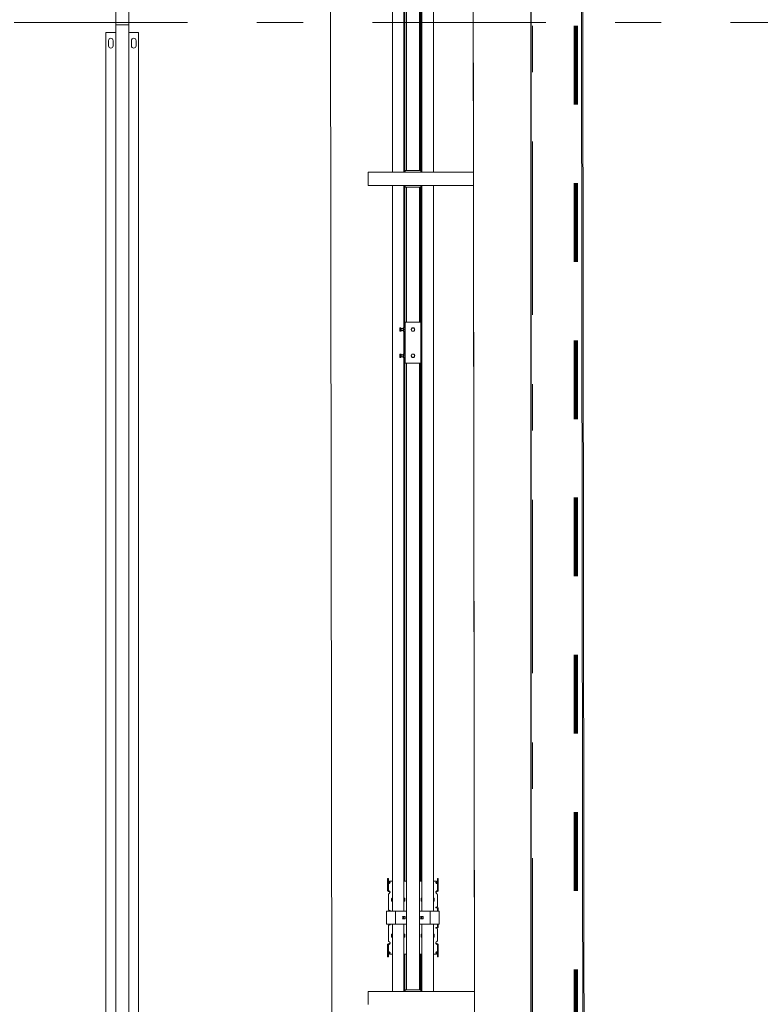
# Model space of a CAD drawing. Header units: centimetres. Extents: x -1436 to 1974, y -887 to 4352.
# Tile 9 of 105: x 485 to 712, y 634 to 935. Entities that reach past the tile are written whole.
import ezdxf
from ezdxf.enums import TextEntityAlignment as Align

# ---------------------------------------------------------------- set-up
doc = ezdxf.new("R2010")
doc.units = ezdxf.units.CM
doc.header["$MEASUREMENT"] = 0
for name, pattern in [('Przerywana', [48, 24, -24]), ('Przerywana podwójnie', [109.361107, 52.916665, -21.166666, 14.111111, -21.166666]), ('Wipeout_Contour', [100, 0, -100])]:
    doc.linetypes.add(name, pattern=pattern)
for name, color, linetype, lineweight, true_color in [('00 - nowa technologia myjni_Nr_pióra__246', 7, 'Continuous', 20, 0x1db3b3), ('103-Z Zakres opracowania_Nr_pióra__255', 7, 'Continuous', 140, 0x00a400), ('420-K Ściany_Nr_pióra__87', 7, 'Continuous', 20, 0xbfe1b7)]:
    doc.layers.add(name, color=color, linetype=linetype, lineweight=lineweight, true_color=true_color)
for name, color, linetype in [('131-Z Drogi', 7, 'Continuous'), ('299-A Wymiary Opisy', 7, 'Continuous'), ('410-K Osie główne', 7, 'Continuous'), ('420-K Ściany', 7, 'Continuous'), ('460 - Stropy', 7, 'Continuous')]:
    doc.layers.add(name, color=color, linetype=linetype)
for name, color, linetype, lineweight in [('131-Z Drogi_Nr_pióra__12', 7, 'Continuous', 13), ('201-A Ppoż_Nr_pióra__31', 1, 'Continuous', 30), ('299-A Wymiary Opisy_Nr_pióra__11', 7, 'Continuous', 0), ('410-K Osie główne_Nr_pióra__11', 7, 'Continuous', 0), ('420-K Ściany_Nr_pióra__27', 7, 'Continuous', 20), ('460 - Stropy_Nr_pióra__12', 7, 'Continuous', 13)]:
    doc.layers.add(name, color=color, linetype=linetype, lineweight=lineweight)
doc.styles.add('STYL_AUTOMATYCZNY_1', font='arial.ttf')
doc.styles.add('STYL_AUTOMATYCZNY_2', font='arial.ttf')
doc.linetypes.add('PPOZ REI 60', pattern='A,0,[1,PW.01 RZUT PARTERU1.Shx,S=1.984127,R=0,X=0,Y=0],-400,0', length=400)
doc.dimstyles.new('STYL_AUTOMATYCZNY__1', dxfattribs={"dimtxt": 13, "dimasz": 7.6, "dimexe": 0.18, "dimexo": 0.0625, "dimgap": 0, "dimtad": 1, "dimdec": 0, "dimzin": 0, "dimdsep": 46, "dimtxsty": 'STYL_AUTOMATYCZNY_1', "dimblk": 'ARROWHEAD_2', "dimblk1": 'ARROWHEAD_2', "dimblk2": 'ARROWHEAD_2', "dimcen": 0.09, "dimclrd": 7, "dimclre": 7, "dimclrt": 7, "dimadec": 0, "dimazin": 0, "dimtfac": 1, "dimtdec": 4, "dimtmove": 0, "dimatfit": 3, "dimfxl": 0, "dimtolj": 1, "dimtzin": 0, "dimarcsym": 0})

# ---------------------------------------------------------------- blocks, each defined once
blk = doc.blocks.new('Strop_1_1', base_point=(-767, -887.29))
at = {"layer": '131-Z Drogi_Nr_pióra__12', "color": 7, "linetype": 'Continuous', "lineweight": 13, "flags": 128}
blk.add_lwpolyline([(10.58, 3058.7), (654.77, 3058.7), (654.7, 2747.25), (1099.75, 2747.81), (1099.75, 2276.77), (655.29, 2276.77), (658.07, 59.1), (784.69, 58.94), (784.63, 6.89), (6.75, 7.87)], close=True, dxfattribs=at)
blk = doc.blocks.new('Strop_2_1', base_point=(6.75, 7.87))
at = {"layer": '460 - Stropy_Nr_pióra__12', "color": 7, "linetype": 'Continuous', "lineweight": 13, "flags": 128}
blk.add_lwpolyline([(6.75, 7.87), (658.57, 7.05), (655.73, 2276.77), (655.14, 2747.25), (654.75, 3058.7), (10.58, 3058.7)], close=True, dxfattribs=at)
blk = doc.blocks.new('Ściana_4_1', base_point=(621.38, 3006.65))
at = {"layer": '420-K Ściany', "linetype": 'Continuous', "lineweight": 0, "true_color": 0x000000}
blk.add_hatch(color=18, dxfattribs=at).paths.add_polyline_path([(621.93, 2570.7), (625.08, 56.8), (658.08, 56.8), (655.12, 2413.81), (642.01, 2413.81), (642.01, 2453.81), (655.07, 2453.81), (654.93, 2570.74)])
at = {"layer": '420-K Ściany_Nr_pióra__27', "color": 7, "linetype": 'Continuous', "lineweight": 20, "flags": 128}
for points in [[(621.93, 2570.7), (625.07, 59.14)], [(658.08, 56.8), (655.29, 2276.77)]]:
    blk.add_lwpolyline(points, dxfattribs=at)
blk = doc.blocks.new('Ściana_21_1', base_point=(622.25, 2309.77))
at = {"color": 254, "linetype": 'Wipeout_Contour', "lineweight": 0, "ltscale": 6017.385693}
blk.add_wipeout([(655.29, 2276.77), (622.29, 2276.77), (625.07, 59.14), (658.07, 59.1)], dxfattribs=at).dxf.layer = '420-K Ściany'
at = {"layer": '420-K Ściany_Nr_pióra__87', "color": 9, "linetype": 'Continuous', "lineweight": 20, "true_color": 0xbfe1b7, "flags": 128}
for points in [[(622.29, 2276.77), (625.07, 59.14)], [(658.07, 59.1), (655.29, 2276.77)]]:
    blk.add_lwpolyline(points, dxfattribs=at)
blk = doc.blocks.new('Standardowy znacznik osi[16]_1', base_point=(-163, 933.81))
at = {"layer": '410-K Osie główne_Nr_pióra__11', "color": 7, "linetype": 'Przerywana podwójnie', "lineweight": 0}
blk.add_line((-63, 933.81), (1039.92, 933.81), dxfattribs=at)
at = {"layer": '410-K Osie główne_Nr_pióra__11', "color": 7, "lineweight": 0, "style": 'STYL_AUTOMATYCZNY_2'}
for tag, p in [('AC_MarkerText_1_0', (-178, 941.31)), ('AC_MarkerText_1_1', (1154.92, 941.31))]:
    blk.add_attdef(tag, text='', height=15, dxfattribs=at).set_placement(p, align=Align.TOP_CENTER)
blk = doc.blocks.new('Standardowy znacznik osi[25]_1', base_point=(642.06, 3403.44))
at = {"layer": '410-K Osie główne_Nr_pióra__11', "color": 7, "linetype": 'Przerywana podwójnie', "lineweight": 0}
blk.add_line((642.06, 3303.44), (642.06, -164.96), dxfattribs=at)
at = {"layer": '410-K Osie główne_Nr_pióra__11', "color": 7, "lineweight": 0, "style": 'STYL_AUTOMATYCZNY_2'}
for tag, p in [('AC_MarkerText_1_0', (642.06, 3425.94)), ('AC_MarkerText_1_1', (642.06, -272.46))]:
    blk.add_attdef(tag, text='', height=15, rotation=360, dxfattribs=at).set_placement(p, align=Align.TOP_CENTER)
blk = doc.blocks.new('*D87')
at = {"layer": '299-A Wymiary Opisy_Nr_pióra__11', "color": 7, "linetype": 'Continuous', "lineweight": 0}
for p, q in [((583.31, 2567.76), (573.3, 2573.53)), ((578.3, 2570.64), (581.45, 59.08)), ((576.45, 61.97), (586.45, 56.2)), ((573.95, 59.08), (588.95, 59.09)), ((581.45, 59.08), (581.46, 54.19))]:
    blk.add_line(p, q, dxfattribs=at)
at = {"layer": '299-A Wymiary Opisy_Nr_pióra__11', "color": 7, "lineweight": 0, "insert": (582.45, 1337.18), "char_height": 13, "attachment_point": 7, "rotation": 270.0718, "style": 'STYL_AUTOMATYCZNY_1'}
blk.add_mtext('\\A1;{\\pql;\\fArial|b0|i0|c238|p0;\\W1.000000;2\xa0512}', dxfattribs=at)
blk = doc.blocks.new('ARROWHEAD_2')
at = {"color": 0, "linetype": 'Continuous', "lineweight": 0}
for p, q in [((-0.378, -0.655), (0.378, 0.655)), ((0, 0), (-1, 0))]:
    blk.add_line(p, q, dxfattribs=at)

msp = doc.modelspace()

# ---------------------------------------------------------------- linework, layer by layer
at = {"layer": '00 - nowa technologia myjni_Nr_pióra__246', "color": 132, "linetype": 'Continuous', "lineweight": 20, "true_color": 0x1db3b3}
for p, q in [((514.77, 1533.08), (514.77, 933.08)), ((518.77, 1533.08), (518.77, 933.08)), ((603.53, 1133.58), (603.53, 888.58)), ((607.53, 1133.58), (607.53, 888.58)), ((599.28, 888.08), (599.28, 953.88)), ((602.78, 888.08), (602.78, 953.88)), ((603, 888.08), (603, 953.88)), ((603.48, 888.58), (603.48, 953.88)), ((607.81, 888.58), (607.81, 953.88)), ((608.13, 888.08), (608.13, 953.88)), ((608.28, 888.08), (608.28, 953.88)), ((611.78, 888.08), (611.78, 953.88)), ((514.77, 933.08), (515.52, 933.08)), ((514.77, 933.08), (514.77, 333.08)), ((514.77, 933.08), (515.52, 933.08)), ((514.77, 933.08), (515.52, 933.08)), ((515.52, 933.08), (514.77, 933.08)), ((518.02, 933.08), (515.52, 933.08)), ((518.02, 933.08), (515.52, 933.08)), ((518.02, 933.08), (515.52, 933.08)), ((518.02, 933.08), (515.52, 933.08)), ((518.02, 933.08), (518.77, 933.08)), ((518.02, 933.08), (518.77, 933.08)), ((518.02, 933.08), (518.77, 933.08)), ((518.77, 933.08), (518.02, 933.08)), ((518.77, 933.08), (518.77, 333.08)), ((514.77, 930.75), (511.77, 930.75)), ((511.77, 930.75), (511.77, 335.4)), ((521.77, 930.75), (518.77, 930.75)), ((521.77, 930.75), (521.77, 335.4)), ((512.57, 926.68), (512.57, 928.28)), ((513.97, 928.28), (513.97, 926.68)), ((519.57, 926.68), (519.57, 928.28)), ((520.97, 928.28), (520.97, 926.68)), ((629.43, 888.08), (591.83, 888.08)), ((591.83, 887.58), (591.83, 888.08)), ((591.83, 887.58), (591.83, 884.58)), ((603.11, 888.58), (603.11, 888.08)), ((603.93, 888.58), (603.11, 888.58)), ((607.13, 888.58), (603.93, 888.58)), ((607.96, 888.58), (607.13, 888.58)), ((607.96, 888.58), (607.96, 888.08)), ((629.43, 888.53), (629.43, 888.93)), ((629.43, 888.93), (634.43, 888.93)), ((629.43, 888.5), (629.43, 888.53)), ((629.43, 888.53), (634.43, 888.53)), ((629.43, 887.9), (629.43, 888.5)), ((629.43, 888.5), (641.93, 888.5)), ((629.43, 887.9), (629.43, 884.25)), ((634.43, 888.53), (634.43, 888.93)), ((634.43, 888.5), (634.43, 888.53)), ((636.93, 888.53), (636.93, 888.93)), ((636.93, 888.93), (641.93, 888.93)), ((636.93, 888.5), (636.93, 888.53)), ((636.93, 888.53), (641.93, 888.53)), ((640.23, 886.5), (640.31, 886.58)), ((640.31, 886.58), (640.31, 886.32)), ((640.31, 886.58), (640.89, 886.58)), ((640.89, 886.81), (640.91, 886.88)), ((640.89, 886.81), (640.89, 886.43)), ((640.91, 886.88), (640.94, 886.88)), ((640.94, 886.88), (641.68, 886.88)), ((641.71, 886.88), (641.68, 886.88)), ((641.73, 886.81), (641.71, 886.88)), ((641.73, 887.03), (641.78, 887.08)), ((641.73, 885.62), (641.73, 887.03)), ((641.78, 885.6), (641.78, 887.08)), ((641.93, 887.08), (641.78, 887.08)), ((641.93, 888.53), (641.93, 888.93)), ((641.93, 888.08), (641.93, 888.53)), ((641.93, 888.08), (641.93, 888.5)), ((641.93, 888), (641.93, 888.08)), ((641.93, 888.08), (642.53, 888.08)), ((641.93, 888), (641.93, 887.25)), ((641.93, 886.73), (641.93, 887.25)), ((641.93, 886.73), (641.93, 885.48)), ((591.83, 884.08), (591.83, 884.58)), ((629.43, 884.08), (591.83, 884.08)), ((599.28, 878.87), (599.28, 884.08)), ((601.91, 884.08), (601.91, 884.04)), ((601.91, 884.04), (601.94, 884.04)), ((601.94, 884.04), (602.19, 884.04)), ((602.19, 884.04), (602.19, 884.08)), ((602.78, 878.87), (602.78, 884.08)), ((602.79, 884.04), (602.79, 884.08)), ((602.79, 884.04), (602.82, 884.04)), ((602.82, 884.04), (603.08, 884.04)), ((603, 878.87), (603, 884.04)), ((603.11, 884.04), (603.08, 884.04)), ((603.11, 884.08), (603.11, 883.58)), ((603.93, 883.58), (603.11, 883.58)), ((603.48, 878.87), (603.48, 883.58)), ((603.53, 883.58), (603.53, 842.33)), ((607.13, 883.58), (603.93, 883.58)), ((607.96, 883.58), (607.13, 883.58)), ((607.53, 883.58), (607.53, 842.33)), ((607.81, 878.87), (607.81, 883.58)), ((607.96, 884.08), (607.96, 883.58)), ((608.13, 878.87), (608.13, 884.08)), ((608.28, 878.87), (608.28, 884.08)), ((611.78, 878.87), (611.78, 884.08)), ((629.43, 883.65), (629.43, 884.25)), ((629.43, 883.63), (629.43, 883.65)), ((629.43, 883.65), (641.93, 883.65)), ((629.43, 883.63), (629.43, 883.23)), ((629.43, 883.63), (634.43, 883.63)), ((634.43, 883.63), (634.43, 883.65)), ((634.43, 883.63), (634.43, 883.23)), ((636.93, 883.63), (636.93, 883.65)), ((636.93, 883.63), (636.93, 883.23)), ((636.93, 883.63), (641.93, 883.63)), ((640.23, 886.5), (640.23, 886.28)), ((640.23, 886.28), (640.23, 885.66)), ((640.23, 885.66), (640.31, 885.58)), ((640.31, 886.32), (640.31, 885.58)), ((640.31, 885.58), (640.89, 885.58)), ((640.89, 886.43), (640.89, 885.35)), ((640.89, 885.35), (640.91, 885.28)), ((640.94, 885.28), (640.91, 885.28)), ((640.94, 886.08), (641.68, 886.08)), ((640.94, 885.28), (641.68, 885.28)), ((641.68, 885.28), (641.71, 885.28)), ((641.73, 885.35), (641.71, 885.28)), ((641.73, 885.13), (641.73, 885.62)), ((641.73, 885.13), (641.78, 885.08)), ((641.78, 885.08), (641.78, 885.6)), ((641.93, 885.08), (641.78, 885.08)), ((641.93, 884.98), (641.93, 885.48)), ((641.93, 884.17), (641.93, 884.98)), ((641.93, 884.08), (641.93, 884.17)), ((641.93, 883.63), (641.93, 884.08)), ((641.93, 883.65), (641.93, 884.08)), ((641.93, 884.08), (642.53, 884.08)), ((641.93, 883.63), (641.93, 883.23)), ((629.43, 883.23), (634.43, 883.23)), ((636.93, 883.23), (641.93, 883.23)), ((599.28, 872.26), (599.28, 878.87)), ((602.78, 872.26), (602.78, 878.87)), ((603, 872.26), (603, 878.87)), ((603.48, 872.26), (603.48, 878.87)), ((607.81, 872.26), (607.81, 878.87)), ((608.13, 872.26), (608.13, 878.87)), ((608.28, 872.26), (608.28, 878.87)), ((611.78, 872.26), (611.78, 878.87)), ((599.28, 872.26), (599.28, 870.58)), ((602.78, 872.26), (602.78, 870.58)), ((603, 872.26), (603, 870.58)), ((603.48, 872.26), (603.48, 870.58)), ((607.81, 872.26), (607.81, 870.58)), ((608.13, 872.26), (608.13, 870.58)), ((608.28, 872.26), (608.28, 870.58)), ((611.78, 872.26), (611.78, 870.58)), ((599.28, 868.89), (599.28, 870.58)), ((599.28, 862.29), (599.28, 868.89)), ((602.78, 868.89), (602.78, 870.58)), ((602.78, 862.29), (602.78, 868.89)), ((603, 868.89), (603, 870.58)), ((603, 862.29), (603, 868.89)), ((603.48, 868.89), (603.48, 870.58)), ((603.48, 862.29), (603.48, 868.89)), ((607.81, 868.89), (607.81, 870.58)), ((607.81, 862.29), (607.81, 868.89)), ((608.13, 868.89), (608.13, 870.58)), ((608.13, 862.29), (608.13, 868.89)), ((608.28, 868.89), (608.28, 870.58)), ((608.28, 862.29), (608.28, 868.89)), ((611.78, 868.89), (611.78, 870.58)), ((611.78, 862.29), (611.78, 868.89)), ((599.28, 862.29), (599.28, 787.27)), ((602.78, 862.29), (602.78, 840.58)), ((603, 862.29), (603, 840.58)), ((603.48, 862.29), (603.48, 842.33)), ((607.81, 862.29), (607.81, 842.33)), ((608.13, 862.29), (608.13, 787.27)), ((608.28, 862.29), (608.28, 787.27)), ((611.78, 862.29), (611.78, 787.27)), ((603.91, 842.33), (603.11, 842.33)), ((603.11, 829.83), (603.11, 842.33)), ((603.91, 842.33), (607.16, 842.33)), ((607.96, 842.33), (607.16, 842.33)), ((607.96, 829.83), (607.96, 842.33)), ((601.49, 840.33), (601.49, 840.58)), ((601.53, 840.58), (601.49, 840.58)), ((601.49, 839.84), (601.49, 840.33)), ((601.49, 839.83), (601.49, 839.84)), ((601.49, 839.84), (601.49, 839.83)), ((601.49, 839.58), (601.49, 839.83)), ((601.49, 839.58), (601.53, 839.58)), ((601.84, 840.58), (601.53, 840.58)), ((601.84, 840.08), (601.53, 840.08)), ((601.84, 839.58), (601.53, 839.58)), ((601.84, 840.08), (601.84, 840.58)), ((601.89, 840.52), (601.84, 840.52)), ((601.84, 839.58), (601.84, 840.08)), ((601.89, 839.63), (601.84, 839.63)), ((601.89, 839.86), (601.89, 840.52)), ((601.89, 839.63), (601.89, 839.86)), ((602.59, 840.38), (601.91, 840.38)), ((602.59, 839.78), (601.91, 839.78)), ((602.59, 840.52), (602.6, 840.58)), ((602.59, 840.52), (602.59, 839.69)), ((602.59, 839.69), (602.59, 839.63)), ((602.59, 839.63), (602.6, 839.58)), ((602.6, 840.58), (602.62, 840.58)), ((602.62, 839.58), (602.6, 839.58)), ((602.62, 840.58), (603.07, 840.58)), ((602.62, 840.08), (603.07, 840.08)), ((602.62, 839.58), (602.62, 839.58)), ((602.62, 839.58), (603.07, 839.58)), ((602.78, 839.58), (602.78, 832.58)), ((603, 839.58), (603, 832.58)), ((603.09, 840.58), (603.07, 840.58)), ((603.07, 839.58), (603.07, 839.58)), ((603.07, 839.58), (603.09, 839.58)), ((603.11, 840.52), (603.09, 840.58)), ((603.11, 839.63), (603.09, 839.58)), ((605.09, 840.32), (604.95, 840.08)), ((604.95, 840.08), (605.1, 839.83)), ((605.09, 840.32), (605.1, 840.33)), ((605.1, 840.33), (605.24, 840.58)), ((605.1, 839.83), (605.24, 839.58)), ((605.53, 840.58), (605.24, 840.58)), ((605.24, 839.58), (605.53, 839.58)), ((605.82, 840.58), (605.53, 840.58)), ((605.53, 839.58), (605.82, 839.58)), ((605.97, 840.33), (605.82, 840.58)), ((605.97, 839.83), (605.82, 839.58)), ((606.11, 840.08), (605.97, 840.33)), ((605.97, 839.84), (606.11, 840.08)), ((605.97, 839.84), (605.97, 839.83)), ((601.49, 832.33), (601.49, 832.58)), ((601.53, 832.58), (601.49, 832.58)), ((601.84, 832.58), (601.53, 832.58)), ((601.84, 832.08), (601.84, 832.58)), ((601.89, 832.52), (601.84, 832.52)), ((601.89, 831.86), (601.89, 832.52)), ((602.59, 832.52), (602.6, 832.58)), ((602.59, 832.52), (602.59, 831.69)), ((602.6, 832.58), (602.62, 832.58)), ((602.62, 832.58), (603.07, 832.58)), ((603.09, 832.58), (603.07, 832.58)), ((603.11, 832.52), (603.09, 832.58)), ((605.1, 832.33), (605.24, 832.58)), ((605.53, 832.58), (605.24, 832.58)), ((605.82, 832.58), (605.53, 832.58)), ((605.97, 832.33), (605.82, 832.58)), ((601.49, 831.84), (601.49, 832.33)), ((601.49, 831.83), (601.49, 831.84)), ((601.49, 831.84), (601.49, 831.83)), ((601.49, 831.58), (601.49, 831.83)), ((601.49, 831.58), (601.53, 831.58)), ((601.84, 832.08), (601.53, 832.08)), ((601.84, 831.58), (601.53, 831.58)), ((601.84, 831.58), (601.84, 832.08)), ((601.89, 831.63), (601.84, 831.63)), ((601.89, 831.63), (601.89, 831.86)), ((602.59, 832.38), (601.91, 832.38)), ((602.59, 831.78), (601.91, 831.78)), ((602.59, 831.69), (602.59, 831.63)), ((602.59, 831.63), (602.6, 831.58)), ((602.62, 831.58), (602.6, 831.58)), ((602.62, 832.08), (603.07, 832.08)), ((602.62, 831.58), (602.62, 831.58)), ((602.62, 831.58), (603.07, 831.58)), ((602.78, 831.58), (602.78, 787.27)), ((603, 831.58), (603, 787.27)), ((603.07, 831.58), (603.07, 831.58)), ((603.07, 831.58), (603.09, 831.58)), ((603.11, 831.63), (603.09, 831.58)), ((603.11, 829.83), (603.91, 829.83)), ((603.48, 829.83), (603.48, 787.27)), ((603.53, 829.83), (603.53, 638.58)), ((607.16, 829.83), (603.91, 829.83)), ((605.09, 832.32), (604.95, 832.08)), ((604.95, 832.08), (605.1, 831.83)), ((605.09, 832.32), (605.1, 832.33)), ((605.1, 831.83), (605.24, 831.58)), ((605.24, 831.58), (605.53, 831.58)), ((605.53, 831.58), (605.82, 831.58)), ((605.97, 831.83), (605.82, 831.58)), ((606.11, 832.08), (605.97, 832.33)), ((605.97, 831.84), (606.11, 832.08)), ((605.97, 831.84), (605.97, 831.83)), ((607.16, 829.83), (607.96, 829.83)), ((607.53, 829.83), (607.53, 638.58)), ((607.81, 829.83), (607.81, 787.27)), ((599.28, 744.22), (599.28, 787.27)), ((602.78, 744.22), (602.78, 787.27)), ((603, 744.22), (603, 787.27)), ((603.48, 744.22), (603.48, 787.27)), ((607.81, 744.22), (607.81, 787.27)), ((608.13, 744.22), (608.13, 787.27)), ((608.28, 744.22), (608.28, 787.27)), ((611.78, 744.22), (611.78, 787.27)), ((599.28, 681.14), (599.28, 744.22)), ((602.78, 681.14), (602.78, 744.22)), ((603, 681.14), (603, 744.22)), ((603.48, 681.14), (603.48, 744.22)), ((607.81, 681.14), (607.81, 744.22)), ((608.13, 681.14), (608.13, 744.22)), ((608.28, 681.14), (608.28, 744.22)), ((611.78, 681.14), (611.78, 744.22)), ((599.28, 672.26), (599.28, 681.14)), ((602.78, 672.26), (602.78, 681.14)), ((603, 672.26), (603, 681.14)), ((603.48, 672.26), (603.48, 681.14)), ((607.81, 672.26), (607.81, 681.14)), ((608.13, 672.26), (608.13, 681.14)), ((608.28, 672.26), (608.28, 681.14)), ((611.78, 672.26), (611.78, 681.14)), ((597.78, 672.15), (597.78, 672.5)), ((598.08, 672.5), (597.78, 672.5)), ((597.78, 670.94), (597.78, 672.15)), ((597.78, 669.54), (597.78, 670.94)), ((598.08, 672.15), (598.08, 672.5)), ((598.08, 672.15), (598.08, 670.94)), ((598.08, 669.54), (598.08, 670.94)), ((598.53, 671.35), (598.53, 671.35)), ((599.28, 671.75), (599.08, 671.75)), ((599.28, 670.02), (599.28, 672.26)), ((602.78, 670.02), (602.78, 672.26)), ((603.53, 671.75), (602.78, 671.75)), ((603, 671.75), (603, 672.26)), ((603.48, 671.75), (603.48, 672.26)), ((608.28, 671.75), (607.53, 671.75)), ((607.81, 671.75), (607.81, 672.26)), ((608.13, 671.75), (608.13, 672.26)), ((608.28, 670.02), (608.28, 672.26)), ((611.78, 670.02), (611.78, 672.26)), ((611.98, 671.75), (611.78, 671.75)), ((612.98, 672.5), (612.98, 672.15)), ((612.98, 672.5), (613.28, 672.5)), ((612.98, 670.94), (612.98, 672.15)), ((612.98, 670.94), (612.98, 669.54)), ((613.28, 672.5), (613.28, 672.15)), ((613.28, 672.15), (613.28, 670.94)), ((613.28, 670.94), (613.28, 669.54)), ((597.78, 669.54), (597.78, 668.82)), ((597.78, 668.82), (597.78, 668.77)), ((598.08, 668.77), (597.78, 668.77)), ((598.08, 668.82), (598.08, 669.54)), ((598.08, 668.82), (598.08, 668.77)), ((598.08, 667.69), (598.08, 664.71)), ((598.33, 668.67), (598.33, 668.47)), ((598.53, 668.33), (598.53, 668.33)), ((598.53, 668.31), (598.53, 668.33)), ((599.28, 667.7), (599.28, 670.02)), ((599.28, 666.37), (599.28, 667.7)), ((602.78, 667.7), (602.78, 670.02)), ((602.78, 666.37), (602.78, 667.7)), ((608.28, 667.7), (608.28, 670.02)), ((608.28, 666.37), (608.28, 667.7)), ((611.78, 667.7), (611.78, 670.02)), ((611.78, 666.37), (611.78, 667.7)), ((612.73, 668.67), (612.73, 668.47)), ((612.98, 668.82), (612.98, 669.54)), ((612.98, 668.77), (612.98, 668.82)), ((612.98, 668.77), (613.28, 668.77)), ((612.98, 664.71), (612.98, 667.69)), ((613.28, 669.54), (613.28, 668.82)), ((613.28, 668.77), (613.28, 668.82)), ((598.08, 664.71), (598.08, 664.43)), ((598.08, 664.43), (598.08, 662.98)), ((599.03, 666.42), (599.03, 665.67)), ((599.28, 666.51), (599.13, 666.51)), ((599.28, 666.41), (599.13, 666.41)), ((599.28, 665.57), (599.13, 665.57)), ((599.28, 662.94), (599.28, 666.37)), ((602.93, 666.51), (602.78, 666.51)), ((602.93, 666.41), (602.78, 666.41)), ((602.78, 662.94), (602.78, 666.37)), ((602.93, 665.57), (602.78, 665.57)), ((603, 666.37), (603, 666.39)), ((603, 665.6), (603, 666.37)), ((603, 665.84), (603.03, 665.84)), ((603, 665.74), (603.03, 665.74)), ((603.03, 665.67), (603.03, 666.42)), ((608.03, 666.42), (608.03, 665.67)), ((608.28, 666.51), (608.13, 666.51)), ((608.13, 666.37), (608.13, 666.41)), ((608.28, 666.41), (608.13, 666.41)), ((608.13, 665.57), (608.13, 666.37)), ((608.28, 665.57), (608.13, 665.57)), ((608.28, 662.94), (608.28, 666.37)), ((611.93, 666.51), (611.78, 666.51)), ((611.93, 666.41), (611.78, 666.41)), ((611.78, 662.94), (611.78, 666.37)), ((611.93, 665.57), (611.78, 665.57)), ((612.03, 665.67), (612.03, 666.42)), ((612.98, 664.43), (612.98, 664.71)), ((612.98, 663.98), (612.98, 664.43)), ((597.48, 662.58), (597.48, 658.58)), ((598.03, 662.58), (597.48, 662.58)), ((599.98, 662.58), (598.03, 662.58)), ((598.43, 662.78), (598.28, 662.78)), ((599.28, 662.94), (599.28, 662.58)), ((600.23, 662.58), (599.98, 662.58)), ((600.23, 662.58), (600.23, 658.58)), ((600.78, 662.58), (600.23, 662.58)), ((603.38, 662.58), (600.78, 662.58)), ((602.78, 662.94), (602.78, 662.58)), ((603.38, 662.58), (603.53, 662.58)), ((607.53, 662.58), (607.68, 662.58)), ((610.28, 662.58), (607.68, 662.58)), ((608.28, 662.94), (608.28, 662.58)), ((610.83, 662.58), (610.28, 662.58)), ((611.08, 662.58), (610.83, 662.58)), ((610.83, 658.58), (610.83, 662.58)), ((613.03, 662.58), (611.08, 662.58)), ((611.78, 662.94), (611.78, 662.58)), ((612.63, 663.78), (612.78, 663.78)), ((612.73, 663.58), (612.63, 663.58)), ((612.73, 663.58), (612.98, 663.58)), ((612.98, 663.58), (612.98, 662.58)), ((612.98, 663.58), (613.28, 663.58)), ((613.58, 662.58), (613.03, 662.58)), ((613.28, 663.58), (613.28, 662.58)), ((613.58, 658.58), (613.58, 662.58)), ((597.48, 658.58), (598.03, 658.58)), ((598.03, 658.58), (599.98, 658.58)), ((598.08, 658.18), (598.08, 656.72)), ((598.43, 658.38), (598.28, 658.38)), ((599.28, 652.41), (599.28, 658.58)), ((599.98, 658.58), (600.23, 658.58)), ((600.23, 658.58), (600.78, 658.58)), ((600.78, 658.58), (603.38, 658.58)), ((601.73, 658.58), (603.53, 658.58)), ((602.46, 660.79), (602.46, 660.37)), ((602.57, 660.9), (602.99, 660.9)), ((602.57, 660.25), (602.99, 660.25)), ((602.78, 660.9), (602.78, 660.58)), ((602.78, 660.58), (602.78, 660.25)), ((602.78, 652.41), (602.78, 658.58)), ((603.11, 660.37), (603.11, 660.79)), ((607.53, 658.58), (609.33, 658.58)), ((607.68, 658.58), (610.28, 658.58)), ((607.96, 660.79), (607.96, 660.37)), ((608.49, 660.9), (608.07, 660.9)), ((608.49, 660.25), (608.07, 660.25)), ((608.28, 660.9), (608.28, 660.58)), ((608.28, 660.58), (608.28, 660.25)), ((608.28, 652.41), (608.28, 658.58)), ((608.61, 660.37), (608.61, 660.79)), ((610.28, 658.58), (610.83, 658.58)), ((610.83, 658.58), (611.08, 658.58)), ((611.08, 658.58), (613.03, 658.58)), ((611.78, 652.41), (611.78, 658.58)), ((612.98, 658.58), (612.98, 657.58)), ((613.03, 658.58), (613.58, 658.58)), ((613.28, 658.58), (613.28, 657.58)), ((598.08, 656.72), (598.08, 656.44)), ((598.08, 653.46), (598.08, 656.44)), ((599.03, 655.48), (599.03, 654.73)), ((599.13, 655.58), (599.28, 655.58)), ((602.78, 655.58), (602.93, 655.58)), ((603, 654.76), (603, 655.55)), ((603.03, 655.41), (603, 655.41)), ((603.03, 655.31), (603, 655.31)), ((603.03, 654.73), (603.03, 655.48)), ((608.03, 655.48), (608.03, 654.73)), ((608.13, 654.74), (608.13, 655.58)), ((608.13, 655.58), (608.28, 655.58)), ((611.78, 655.58), (611.93, 655.58)), ((612.03, 654.73), (612.03, 655.48)), ((612.63, 657.58), (612.73, 657.58)), ((612.63, 657.38), (612.78, 657.38)), ((612.73, 657.58), (612.98, 657.58)), ((612.98, 657.58), (613.28, 657.58)), ((612.98, 656.72), (612.98, 657.18)), ((612.98, 656.44), (612.98, 656.72)), ((612.98, 656.44), (612.98, 653.46)), ((597.78, 652.38), (597.78, 652.34)), ((598.08, 652.38), (597.78, 652.38)), ((597.78, 651.62), (597.78, 652.34)), ((598.08, 652.38), (598.08, 652.34)), ((598.08, 652.34), (598.08, 651.62)), ((598.33, 652.49), (598.33, 652.68)), ((599.13, 654.74), (599.28, 654.74)), ((599.13, 654.64), (599.28, 654.64)), ((599.28, 652.41), (599.28, 645.69)), ((602.78, 654.74), (602.93, 654.74)), ((602.78, 654.64), (602.93, 654.64)), ((602.78, 652.41), (602.78, 645.69)), ((608.13, 654.74), (608.28, 654.74)), ((608.13, 654.64), (608.28, 654.64)), ((608.28, 652.41), (608.28, 645.69)), ((611.78, 654.74), (611.93, 654.74)), ((611.78, 654.64), (611.93, 654.64)), ((611.78, 652.41), (611.78, 645.69)), ((612.53, 652.85), (612.53, 652.82)), ((612.53, 652.82), (612.53, 652.82)), ((612.73, 652.49), (612.73, 652.68)), ((612.98, 652.34), (612.98, 652.38)), ((612.98, 652.38), (613.28, 652.38)), ((612.98, 652.34), (612.98, 651.62)), ((613.28, 652.34), (613.28, 652.38)), ((613.28, 651.62), (613.28, 652.34)), ((597.78, 650.21), (597.78, 651.62)), ((597.78, 649.01), (597.78, 650.21)), ((598.08, 650.21), (598.08, 651.62)), ((598.08, 650.21), (598.08, 649.01)), ((599.28, 649.41), (599.08, 649.41)), ((603.53, 649.41), (602.78, 649.41)), ((603, 649.41), (603, 648.17)), ((603.48, 647.09), (603.48, 649.41)), ((608.28, 649.41), (607.53, 649.41)), ((607.81, 649.41), (607.81, 643.78)), ((608.13, 649.41), (608.13, 647)), ((611.98, 649.41), (611.78, 649.41)), ((612.53, 649.8), (612.53, 649.8)), ((612.98, 651.62), (612.98, 650.21)), ((612.98, 649.01), (612.98, 650.21)), ((613.28, 651.62), (613.28, 650.21)), ((613.28, 650.21), (613.28, 649.01)), ((597.78, 648.65), (597.78, 649.01)), ((598.08, 648.65), (597.78, 648.65)), ((598.08, 648.65), (598.08, 649.01)), ((603, 638.08), (603, 648.17)), ((603.48, 647.09), (603.48, 638.58)), ((608.13, 638.08), (608.13, 647)), ((612.98, 649.01), (612.98, 648.65)), ((612.98, 648.65), (613.28, 648.65)), ((613.28, 649.01), (613.28, 648.65)), ((599.28, 638.08), (599.28, 645.69)), ((602.78, 638.08), (602.78, 645.69)), ((607.81, 638.58), (607.81, 643.78)), ((608.28, 638.08), (608.28, 645.69)), ((611.78, 638.08), (611.78, 645.69)), ((629.43, 638.08), (591.83, 638.08)), ((591.83, 637.58), (591.83, 638.08)), ((591.83, 637.58), (591.83, 634.58)), ((603.11, 638.58), (603.11, 638.08)), ((603.93, 638.58), (603.11, 638.58)), ((607.13, 638.58), (603.93, 638.58)), ((607.96, 638.58), (607.13, 638.58)), ((607.96, 638.58), (607.96, 638.08)), ((629.43, 638.53), (629.43, 638.93)), ((629.43, 638.93), (634.43, 638.93)), ((629.43, 638.5), (629.43, 638.53)), ((629.43, 638.53), (634.43, 638.53)), ((629.43, 637.9), (629.43, 638.5)), ((629.43, 638.5), (641.93, 638.5)), ((629.43, 637.9), (629.43, 634.25)), ((634.43, 638.53), (634.43, 638.93)), ((634.43, 638.5), (634.43, 638.53)), ((636.93, 638.53), (636.93, 638.93)), ((636.93, 638.93), (641.93, 638.93)), ((636.93, 638.5), (636.93, 638.53)), ((636.93, 638.53), (641.93, 638.53)), ((641.93, 638.53), (641.93, 638.93)), ((641.93, 638.08), (641.93, 638.53)), ((641.93, 638.08), (641.93, 638.5)), ((641.93, 638), (641.93, 638.08)), ((641.93, 638.08), (642.53, 638.08)), ((641.93, 638), (641.93, 637.25)), ((641.93, 636.73), (641.93, 637.25)), ((591.83, 634.08), (591.83, 634.58)), ((629.43, 633.65), (629.43, 634.25)), ((640.23, 636.5), (640.31, 636.58)), ((640.23, 636.5), (640.23, 636.28)), ((640.23, 636.28), (640.23, 635.66)), ((640.23, 635.66), (640.31, 635.58)), ((640.31, 636.58), (640.31, 636.32)), ((640.31, 636.58), (640.89, 636.58)), ((640.31, 636.32), (640.31, 635.58)), ((640.31, 635.58), (640.89, 635.58)), ((640.89, 636.81), (640.91, 636.88)), ((640.89, 636.81), (640.89, 636.43)), ((640.89, 636.43), (640.89, 635.35)), ((640.89, 635.35), (640.91, 635.28)), ((640.91, 636.88), (640.94, 636.88)), ((640.94, 635.28), (640.91, 635.28)), ((640.94, 636.88), (641.68, 636.88)), ((640.94, 636.08), (641.68, 636.08)), ((640.94, 635.28), (641.68, 635.28)), ((641.71, 636.88), (641.68, 636.88)), ((641.68, 635.28), (641.71, 635.28)), ((641.73, 636.81), (641.71, 636.88)), ((641.73, 635.35), (641.71, 635.28)), ((641.73, 637.03), (641.78, 637.08)), ((641.73, 635.62), (641.73, 637.03)), ((641.73, 635.13), (641.73, 635.62)), ((641.73, 635.13), (641.78, 635.08)), ((641.78, 635.6), (641.78, 637.08)), ((641.93, 637.08), (641.78, 637.08)), ((641.78, 635.08), (641.78, 635.6)), ((641.93, 635.08), (641.78, 635.08)), ((641.93, 636.73), (641.93, 635.48)), ((641.93, 634.98), (641.93, 635.48)), ((641.93, 634.17), (641.93, 634.98)), ((641.93, 634.08), (641.93, 634.17))]:
    msp.add_line(p, q, dxfattribs=at)
for points in [[(640.91, 886.46), (640.91, 886.58), (640.92, 886.7), (640.94, 886.88)], [(641.71, 886.46), (641.71, 886.58), (641.7, 886.7), (641.68, 886.88)], [(640.91, 886.46), (640.91, 886.34), (640.93, 886.21), (640.94, 886.08)], [(640.94, 886.08), (640.93, 885.95), (640.92, 885.83), (640.91, 885.67), (640.92, 885.51), (640.93, 885.4), (640.94, 885.28)], [(641.71, 886.46), (641.71, 886.34), (641.7, 886.21), (641.68, 886.08)], [(641.68, 886.08), (641.7, 885.95), (641.71, 885.83), (641.71, 885.67), (641.71, 885.51), (641.7, 885.4), (641.68, 885.28)], [(601.49, 840.33), (601.49, 840.43), (601.51, 840.5), (601.53, 840.58)], [(601.53, 840.08), (601.51, 840.15), (601.49, 840.22), (601.49, 840.33)], [(601.49, 839.84), (601.49, 839.91), (601.51, 840), (601.53, 840.08)], [(601.49, 839.83), (601.49, 839.76), (601.5, 839.69), (601.53, 839.58)], [(602.62, 840.58), (602.61, 840.49), (602.6, 840.41), (602.6, 840.31), (602.61, 840.21), (602.62, 840.08)], [(602.62, 840.08), (602.61, 839.99), (602.6, 839.91), (602.6, 839.81), (602.61, 839.7), (602.62, 839.58)], [(603.07, 840.58), (603.08, 840.49), (603.09, 840.41), (603.09, 840.31), (603.09, 840.21), (603.07, 840.08)], [(603.07, 839.58), (603.08, 839.67), (603.09, 839.75), (603.09, 839.84), (603.09, 839.95), (603.07, 840.08)], [(601.49, 832.33), (601.49, 832.43), (601.51, 832.5), (601.53, 832.58)], [(602.62, 832.58), (602.61, 832.49), (602.6, 832.41), (602.6, 832.31), (602.61, 832.2), (602.62, 832.08)], [(603.07, 832.58), (603.08, 832.49), (603.09, 832.41), (603.09, 832.31), (603.09, 832.2), (603.07, 832.08)], [(601.53, 832.08), (601.51, 832.15), (601.49, 832.22), (601.49, 832.33)], [(601.49, 831.84), (601.49, 831.91), (601.51, 832), (601.53, 832.08)], [(601.49, 831.83), (601.49, 831.76), (601.5, 831.69), (601.53, 831.58)], [(602.62, 832.08), (602.61, 831.99), (602.6, 831.91), (602.6, 831.81), (602.61, 831.7), (602.62, 831.58)], [(603.07, 831.58), (603.08, 831.67), (603.09, 831.75), (603.09, 831.85), (603.09, 831.95), (603.07, 832.08)], [(598.08, 671.2), (598.09, 671.13), (598.1, 671.07), (598.11, 671.05), (598.13, 671.03), (598.16, 671), (598.2, 670.99), (598.25, 670.99), (598.3, 671.01), (598.33, 671.04)], [(598.53, 671.35), (598.53, 671.39), (598.52, 671.42), (598.51, 671.43), (598.48, 671.45)], [(612.58, 671.45), (612.56, 671.44), (612.54, 671.42), (612.54, 671.41), (612.53, 671.37), (612.53, 671.35)], [(612.73, 671.04), (612.78, 671.01), (612.82, 670.99), (612.85, 670.99), (612.87, 670.99), (612.89, 671), (612.91, 671.01), (612.93, 671.02), (612.94, 671.04), (612.96, 671.06), (612.97, 671.09), (612.98, 671.15), (612.98, 671.2)], [(598.33, 668.47), (598.16, 668.54), (598.07, 668.58), (598.01, 668.61), (597.96, 668.64), (597.91, 668.68), (597.86, 668.71), (597.83, 668.74), (597.81, 668.77)], [(598.33, 668.67), (598.31, 668.69), (598.25, 668.72), (598.2, 668.76), (598.12, 668.81), (598.09, 668.83), (598.09, 668.83), (598.08, 668.83)], [(598.53, 668.33), (598.53, 668.38), (598.53, 668.41), (598.52, 668.44)], [(598.52, 668.2), (598.53, 668.27), (598.53, 668.33)], [(612.54, 668.44), (612.53, 668.41), (612.53, 668.34), (612.53, 668.33)], [(612.53, 668.33), (612.53, 668.26), (612.54, 668.2)], [(612.98, 668.83), (612.98, 668.83), (612.97, 668.83), (612.91, 668.79), (612.84, 668.74), (612.79, 668.71), (612.73, 668.67)], [(613.26, 668.77), (613.21, 668.72), (613.14, 668.66), (613.05, 668.61), (612.95, 668.56), (612.88, 668.53), (612.73, 668.47)], [(597.81, 652.38), (597.86, 652.43), (597.93, 652.49), (598.01, 652.54), (598.11, 652.59), (598.19, 652.62), (598.33, 652.68)], [(598.08, 652.32), (598.09, 652.32), (598.1, 652.33), (598.15, 652.36), (598.23, 652.41), (598.27, 652.44), (598.33, 652.49)], [(598.53, 652.82), (598.53, 652.88), (598.52, 652.95)], [(598.52, 652.71), (598.53, 652.75), (598.53, 652.77), (598.53, 652.82)], [(612.54, 652.95), (612.53, 652.88), (612.53, 652.82)], [(612.53, 652.82), (612.53, 652.77), (612.53, 652.74), (612.54, 652.71)], [(612.73, 652.68), (612.9, 652.61), (612.99, 652.57), (613.05, 652.54), (613.11, 652.51), (613.16, 652.48), (613.2, 652.44), (613.23, 652.41), (613.26, 652.38)], [(612.73, 652.49), (612.76, 652.46), (612.81, 652.43), (612.86, 652.39), (612.94, 652.34), (612.97, 652.32), (612.98, 652.32), (612.98, 652.32)], [(598.33, 650.12), (598.29, 650.15), (598.24, 650.16), (598.22, 650.16), (598.19, 650.16), (598.17, 650.15), (598.15, 650.14), (598.14, 650.13), (598.12, 650.11), (598.11, 650.09), (598.1, 650.06), (598.08, 650), (598.08, 649.95)], [(598.48, 649.7), (598.51, 649.71), (598.52, 649.73), (598.53, 649.75), (598.53, 649.78), (598.53, 649.8)], [(612.53, 649.8), (612.53, 649.77), (612.54, 649.73), (612.55, 649.72), (612.58, 649.7)], [(612.98, 649.95), (612.98, 650.02), (612.96, 650.08), (612.95, 650.1), (612.93, 650.12), (612.9, 650.15), (612.86, 650.16), (612.81, 650.16), (612.77, 650.14), (612.73, 650.12)], [(640.91, 636.46), (640.91, 636.58), (640.92, 636.7), (640.94, 636.88)], [(640.91, 636.46), (640.91, 636.34), (640.93, 636.21), (640.94, 636.08)], [(640.94, 636.08), (640.93, 635.95), (640.92, 635.83), (640.91, 635.67), (640.92, 635.51), (640.93, 635.4), (640.94, 635.28)], [(641.71, 636.46), (641.71, 636.58), (641.7, 636.7), (641.68, 636.88)], [(641.71, 636.46), (641.71, 636.34), (641.7, 636.21), (641.68, 636.08)], [(641.68, 636.08), (641.7, 635.95), (641.71, 635.83), (641.71, 635.67), (641.71, 635.51), (641.7, 635.4), (641.68, 635.28)]]:
    msp.add_lwpolyline(points, dxfattribs=at)
for centre in [(605.53, 840.08), (605.53, 832.08)]:
    msp.add_circle(centre, 0.5, dxfattribs=at)
for centre, radius, start, end in [((513.27, 928.28), 0.7, 0, 180), ((520.27, 928.28), 0.7, 0, 180), ((513.27, 926.68), 0.7, 180, 0), ((520.27, 926.68), 0.7, 180, 0), ((602.65, 884.28), 0.748, 195.7945, 198.481), ((603.53, 884.28), 0.748, 195.7928, 198.4794), ((602.37, 884.28), 0.748, 341.5206, 344.2072), ((601.91, 840.4), 0.025, 180, 270), ((601.91, 839.75), 0.025, 90, 180), ((601.91, 832.4), 0.025, 180, 270), ((601.91, 831.75), 0.025, 90, 180), ((598.2, 671.35), 0.331, 327.8924, 0.474), ((612.86, 671.35), 0.331, 179.526, 212.1075), ((598.09, 668.83), 0.00314, 101.0441, 195.6522), ((598.12, 668.13), 0.422, 13.6648, 16.5226), ((612.95, 668.13), 0.424, 163.4854, 166.3115), ((612.98, 668.83), 0.00313, 344.3608, 78.8818), ((598.28, 662.98), 0.2, 180, 270), ((598.43, 662.68), 0.1, 270, 90), ((603.38, 662.28), 0.3, 60.001, 90), ((607.68, 662.28), 0.3, 90, 120.001), ((612.63, 663.68), 0.1, 90, 270), ((612.78, 663.98), 0.2, 270, 0), ((598.28, 658.18), 0.2, 90, 180), ((598.43, 658.48), 0.1, 270, 90), ((602.46, 660.9), 0.075, 23.5782, 246.4218), ((602.46, 660.25), 0.075, 113.5782, 336.4218), ((602.41, 660.79), 0.05, 0, 66.4218), ((602.41, 660.37), 0.05, 293.5782, 0), ((602.57, 660.95), 0.05, 203.5782, 270), ((602.57, 660.2), 0.05, 90, 156.4218), ((602.99, 660.95), 0.05, 270, 336.4218), ((602.99, 660.2), 0.05, 23.5782, 90), ((603.11, 660.9), 0.075, 293.5782, 156.4218), ((603.11, 660.25), 0.075, 203.5782, 66.4218), ((603.16, 660.79), 0.05, 113.5782, 180), ((603.16, 660.37), 0.05, 180, 246.4218), ((603.38, 658.88), 0.3, 270, 299.999), ((607.68, 658.88), 0.3, 239.999, 270), ((607.96, 660.9), 0.075, 23.5782, 246.4218), ((607.96, 660.25), 0.075, 113.5782, 336.4218), ((607.91, 660.79), 0.05, 0, 66.4218), ((607.91, 660.37), 0.05, 293.5782, 0), ((608.07, 660.95), 0.05, 203.5782, 270), ((608.07, 660.2), 0.05, 90, 156.4218), ((608.49, 660.95), 0.05, 270, 336.4218), ((608.49, 660.2), 0.05, 23.5782, 90), ((608.61, 660.9), 0.075, 293.5782, 156.4218), ((608.61, 660.25), 0.075, 203.5782, 66.4218), ((608.66, 660.79), 0.05, 113.5782, 180), ((608.66, 660.37), 0.05, 180, 246.4218), ((612.63, 657.48), 0.1, 90, 270), ((612.78, 657.18), 0.2, 0, 90), ((598.09, 652.32), 0.00313, 164.3608, 258.8818), ((598.12, 653.02), 0.424, 343.4843, 346.3254), ((612.95, 653.02), 0.423, 193.6799, 196.5393), ((612.98, 652.32), 0.00314, 281.0441, 15.6522), ((598.2, 649.8), 0.331, 359.526, 32.1075), ((612.86, 649.8), 0.331, 147.8924, 180.474)]:
    msp.add_arc(centre, radius, start, end, dxfattribs=at)
for centre, major_axis, ratio, start_param, end_param in [((599.08, 671.57), (-1, 0), 0.173648, 4.712389, 6.283185), ((598.28, 671.52), (-0.2, 0), 0.173648, 0, 1.209157), ((598.28, 671.23), (-0.2, 0), 0.173648, 0, 1.209157), ((598.03, 671.41), (0.5, 0), 0.173648, 0.454624, 1.209157), ((598.03, 671.12), (0.5, 0), 0.173648, 0.506996, 1.209157), ((598.03, 671.34), (0.5, 0), 0.766044, 5.350068, 5.828561), ((611.98, 671.57), (-1, 0), 0.173648, 3.141593, 4.712389), ((613.03, 671.41), (0.5, 0), 0.173648, 1.932436, 2.686968), ((613.03, 671.34), (0.5, 0), 0.766044, 3.596217, 4.07471), ((613.03, 671.12), (0.5, 0), 0.173648, 1.932436, 2.634596), ((612.78, 671.52), (-0.2, 0), 0.173648, 1.932436, 3.141593), ((612.78, 671.23), (-0.2, 0), 0.173648, 1.932436, 3.141593), ((598.28, 667.69), (-0.2, 0), 0.939693, 5.074029, 6.283185), ((598.03, 668.31), (0.5, 0), 0.939693, 5.074029, 6.061819), ((598.03, 668.36), (0.5, 0), 0.766044, 0.221366, 0.933118), ((598.03, 668.17), (0.5, 0), 0.766044, 0.221366, 0.933118), ((613.03, 668.36), (0.5, 0), 0.766044, 2.208475, 2.920227), ((613.03, 668.17), (0.5, 0), 0.766044, 2.208475, 2.920227), ((613.03, 668.31), (0.5, 0), 0.939693, 3.362959, 4.350749), ((612.78, 667.69), (-0.2, 0), 0.939693, 3.141593, 4.350749), ((599.13, 666.42), (0.0999, 0), 0.939693, 1.570796, 3.141593), ((599.13, 666.32), (0.0999, 0), 0.939693, 1.570796, 3.141593), ((599.13, 665.67), (-0.0999, 0), 0.939693, 0, 1.570796), ((602.93, 666.42), (0.0999, 0), 0.939693, 0, 1.570796), ((602.93, 666.32), (0.0999, 0), 0.939693, 0, 1.570796), ((602.93, 665.67), (-0.0999, 0), 0.939693, 1.570796, 3.141593), ((608.13, 666.42), (0.0999, 0), 0.939693, 1.570796, 3.141593), ((608.13, 666.32), (0.0999, 0), 0.939693, 1.570796, 3.141593), ((608.13, 665.67), (-0.0999, 0), 0.939693, 0, 1.570796), ((611.93, 666.42), (0.0999, 0), 0.939693, 0, 1.570796), ((611.93, 666.32), (0.0999, 0), 0.939693, 0, 1.570796), ((611.93, 665.67), (-0.0999, 0), 0.939693, 1.570796, 3.141593), ((599.13, 655.48), (0.0999, 0), 0.939693, 1.570796, 3.141593), ((602.93, 655.48), (-0.0999, 0), 0.939693, 3.141593, 4.712389), ((608.13, 655.48), (0.0999, 0), 0.939693, 1.570796, 3.141593), ((611.93, 655.48), (-0.0999, 0), 0.939693, 3.141593, 4.712389), ((598.28, 653.46), (-0.2, 0), 0.939693, 0, 1.209157), ((598.03, 652.85), (0.5, 0), 0.939693, 0.221366, 1.209157), ((598.03, 652.99), (0.5, 0), 0.766044, 5.350068, 6.061819), ((598.03, 652.79), (0.5, 0), 0.766044, 5.350068, 6.061819), ((599.13, 654.83), (-0.0999, 0), 0.939693, 0, 1.570796), ((599.13, 654.73), (-0.0999, 0), 0.939693, 0, 1.570796), ((602.93, 654.83), (-0.0999, 0), 0.939693, 1.570796, 3.141593), ((602.93, 654.73), (-0.0999, 0), 0.939693, 1.570796, 3.141593), ((608.13, 654.83), (-0.0999, 0), 0.939693, 0, 1.570796), ((608.13, 654.73), (-0.0999, 0), 0.939693, 0, 1.570796), ((611.93, 654.83), (-0.0999, 0), 0.939693, 1.570796, 3.141593), ((611.93, 654.73), (-0.0999, 0), 0.939693, 1.570796, 3.141593), ((613.03, 652.85), (0.5, 0), 0.939693, 1.932436, 2.920227), ((613.03, 652.99), (-0.5, 0), 0.766044, 0.221366, 0.933118), ((613.03, 652.79), (-0.5, 0), 0.766044, 0.221366, 0.933118), ((612.78, 653.46), (-0.2, 0), 0.939693, 1.932436, 3.141593), ((598.28, 649.92), (-0.2, 0), 0.173648, 5.074029, 6.283185), ((598.28, 649.63), (-0.2, 0), 0.173648, 5.074029, 6.283185), ((599.08, 649.58), (-1, 0), 0.173648, 0, 1.570796), ((598.03, 650.04), (0.5, 0), 0.173648, 5.074029, 5.776189), ((598.03, 649.74), (0.5, 0), 0.173648, 5.074029, 5.828561), ((598.03, 649.81), (0.5, 0), 0.766044, 0.454624, 0.933118), ((611.98, 649.58), (-1, 0), 0.173648, 1.570796, 3.141593), ((613.03, 649.81), (-0.5, 0), 0.766044, 5.350068, 5.828561), ((613.03, 649.74), (0.5, 0), 0.173648, 3.596217, 4.350749), ((613.03, 650.04), (0.5, 0), 0.173648, 3.648589, 4.350749), ((612.78, 649.92), (-0.2, 0), 0.173648, 3.141593, 4.350749), ((612.78, 649.63), (-0.2, 0), 0.173648, 3.141593, 4.350749)]:
    msp.add_ellipse(centre, major_axis=major_axis, ratio=ratio, start_param=start_param, end_param=end_param, dxfattribs=at)

# ---------------------------------------------------------------- block references
at = {"layer": '131-Z Drogi', "color": 7, "linetype": 'Continuous', "lineweight": 13}
msp.add_blockref('Strop_1_1', (-767, -887.29), dxfattribs=at)
at = {"layer": '420-K Ściany', "color": 7, "lineweight": 20}
msp.add_blockref('Ściana_4_1', (621.38, 3006.65), dxfattribs=at)
at = {"layer": '460 - Stropy', "color": 7, "linetype": 'Continuous', "lineweight": 13}
msp.add_blockref('Strop_2_1', (6.75, 7.87), dxfattribs=at)

# ---------------------------------------------------------------- next in the draw order: block references
at = {"layer": '420-K Ściany', "color": 7, "lineweight": 20}
msp.add_blockref('Ściana_21_1', (622.25, 2309.77), dxfattribs=at)

# ---------------------------------------------------------------- next in the draw order: linework, layer by layer
at = {"layer": '103-Z Zakres opracowania_Nr_pióra__255', "color": 94, "linetype": 'Przerywana', "lineweight": 140, "true_color": 0x00a400}
msp.add_lwpolyline([(-45.53, 3079.65), (654.37, 3079.65), (654.37, 2747.81), (1099.75, 2747.81), (1099.75, 2276.77), (655.29, 2276.77), (655.29, -103.95), (-45.53, -103.95)], close=True, dxfattribs=at)
at = {"layer": '201-A Ppoż_Nr_pióra__31', "color": 1, "linetype": 'PPOZ REI 60', "lineweight": 30}
msp.add_line((641.51, 2288.49), (641.51, -3.9), dxfattribs=at)

# ---------------------------------------------------------------- next in the draw order: block references
at = {"layer": '410-K Osie główne', "color": 7, "linetype": 'Continuous', "lineweight": 20}
for name, p in [('Standardowy znacznik osi[25]_1', (642.06, 3403.44)), ('Standardowy znacznik osi[16]_1', (-163, 933.81))]:
    msp.add_blockref(name, p, dxfattribs=at)

# ---------------------------------------------------------------- next in the draw order: dimensions: what is measured, and where the dimension line sits
at = {"layer": '299-A Wymiary Opisy', "color": 7, "linetype": 'Continuous', "lineweight": 0}
dim = msp.add_linear_dim(base=(581.45, 59.08), p1=(621.93, 2570.7), p2=(625.07, 59.14), angle=270.0718, dimstyle='STYL_AUTOMATYCZNY__1', dxfattribs=at)
dim.commit()
dim.dimension.update_dxf_attribs({"geometry": '*D87', "text_midpoint": (588.98, 1314.88), "dimtype": 160, "text_rotation": 270.0718})

doc.saveas('drawing.dxf')
